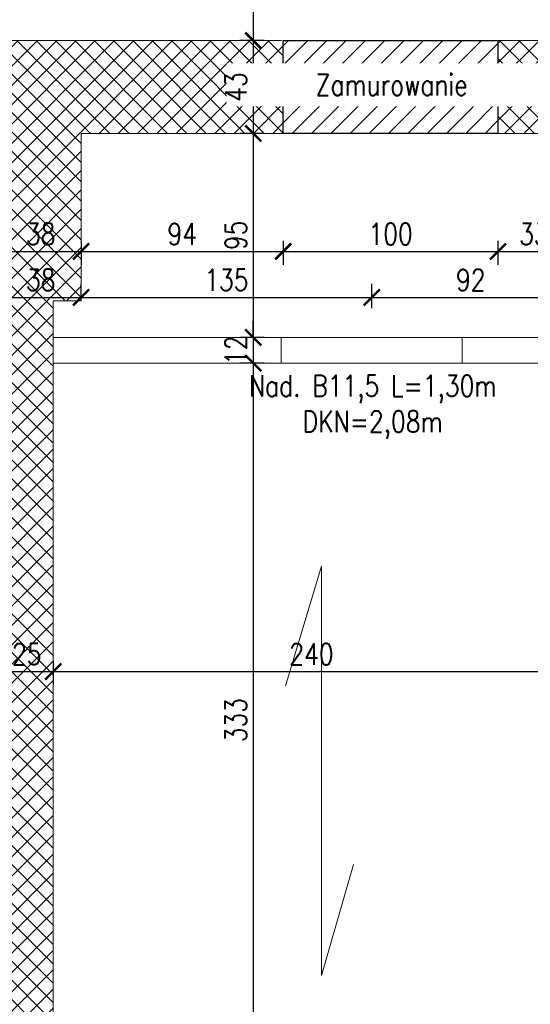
# Model space of a CAD drawing. Header units: millimetres. Extents: x 11984 to 50512, y -26688 to 13952.
# Tile 58 of 85: x 27050 to 27287, y 9954 to 10412. Entities that reach past the tile are written whole.
import ezdxf

# ---------------------------------------------------------------- set-up
doc = ezdxf.new("R2010")
doc.units = ezdxf.units.MM
doc.header["$MEASUREMENT"] = 0
doc.layers.add('e-cad_opisy', color=7, linetype='Continuous')
for name, color, linetype, lineweight in [('e-cad_wymiary', 5, 'Continuous', 9), ('k-kreskowanie', 252, 'Continuous', 9), ('k-sciany', 4, 'Continuous', 30), ('k-widok', 1, 'Continuous', 20), ('k-ściany działowe', 2, 'Continuous', 20), ('k-ściany istniejące', 190, 'Continuous', 18)]:
    doc.layers.add(name, color=color, linetype=linetype, lineweight=lineweight)
doc.styles.add('e-cad_1', font='simplex.shx', dxfattribs={"width": 0.8})
doc.dimstyles.new('e-cad_1_50_[cm]', dxfattribs={"dimscale": 5, "dimtxt": 2, "dimasz": 1.5, "dimexe": 1.25, "dimexo": 0.625, "dimtad": 1, "dimdec": 0, "dimrnd": 0.1, "dimdsep": 46, "dimtxsty": 'e-cad_1', "dimblk": 'ARCHTICK', "dimcen": 1.5, "dimclrd": 256, "dimclre": 256, "dimclrt": 7, "dimadec": 0, "dimazin": 0, "dimtfac": 1, "dimtdec": 0, "dimtix": 1, "dimtmove": 0, "dimatfit": 0, "dimfxl": 0, "dimarcsym": 0})

# ---------------------------------------------------------------- blocks, each defined once
blk = doc.blocks.new('_ArchTick')
at = {"color": 0, "linetype": 'ByBlock', "const_width": 0.15}
blk.add_lwpolyline([(-0.5, -0.5), (0.5, 0.5)], dxfattribs=at)
blk = doc.blocks.new('*D263')
at = {"layer": 'Defpoints', "color": 0}
for p in [(27040.91, 10321.98), (27078.47, 10321.98), (27078.47, 10304.35)]:
    blk.add_point(p, dxfattribs=at)
at = {"layer": 'e-cad_wymiary', "lineweight": -2}
for p, q in [((27040.91, 10309.35), (27040.91, 10298.1)), ((27078.47, 10309.35), (27078.47, 10298.1)), ((27040.91, 10304.35), (27078.47, 10304.35))]:
    blk.add_line(p, q, dxfattribs=at)
at = {"layer": 'e-cad_wymiary', "lineweight": -2, "xscale": 7.5, "yscale": 7.5, "zscale": 7.5, "rotation": 180}
blk.add_blockref('_ArchTick', (27040.91, 10304.35), dxfattribs=at)
at = {"layer": 'e-cad_wymiary', "lineweight": -2, "xscale": 7.5, "yscale": 7.5, "zscale": 7.5}
blk.add_blockref('_ArchTick', (27078.47, 10304.35), dxfattribs=at)
at = {"layer": 'e-cad_wymiary', "color": 7, "insert": (27059.69, 10312.48), "char_height": 10, "attachment_point": 5, "style": 'e-cad_1'}
blk.add_mtext('38', dxfattribs=at)
blk = doc.blocks.new('*D264')
at = {"layer": 'Defpoints', "color": 0}
for p in [(27172.47, 10359.34), (27078.47, 10321.98), (27172.47, 10304.35)]:
    blk.add_point(p, dxfattribs=at)
at = {"layer": 'e-cad_wymiary', "lineweight": -2}
for p, q in [((27078.47, 10309.35), (27078.47, 10298.1)), ((27172.47, 10309.35), (27172.47, 10298.1)), ((27078.47, 10304.35), (27172.47, 10304.35))]:
    blk.add_line(p, q, dxfattribs=at)
at = {"layer": 'e-cad_wymiary', "lineweight": -2, "xscale": 7.5, "yscale": 7.5, "zscale": 7.5, "rotation": 180}
blk.add_blockref('_ArchTick', (27078.47, 10304.35), dxfattribs=at)
at = {"layer": 'e-cad_wymiary', "lineweight": -2, "xscale": 7.5, "yscale": 7.5, "zscale": 7.5}
blk.add_blockref('_ArchTick', (27172.47, 10304.35), dxfattribs=at)
at = {"layer": 'e-cad_wymiary', "color": 7, "insert": (27125.47, 10312.48), "char_height": 10, "attachment_point": 5, "style": 'e-cad_1'}
blk.add_mtext('94', dxfattribs=at)
blk = doc.blocks.new('*D265')
at = {"layer": 'Defpoints', "color": 0}
for p in [(27172.47, 10359.34), (27272.37, 10359.34), (27272.37, 10304.35)]:
    blk.add_point(p, dxfattribs=at)
at = {"layer": 'e-cad_wymiary', "lineweight": -2}
for p, q in [((27172.47, 10309.35), (27172.47, 10298.1)), ((27272.37, 10309.35), (27272.37, 10298.1)), ((27172.47, 10304.35), (27272.37, 10304.35))]:
    blk.add_line(p, q, dxfattribs=at)
at = {"layer": 'e-cad_wymiary', "lineweight": -2, "xscale": 7.5, "yscale": 7.5, "zscale": 7.5, "rotation": 180}
blk.add_blockref('_ArchTick', (27172.47, 10304.35), dxfattribs=at)
at = {"layer": 'e-cad_wymiary', "lineweight": -2, "xscale": 7.5, "yscale": 7.5, "zscale": 7.5}
blk.add_blockref('_ArchTick', (27272.37, 10304.35), dxfattribs=at)
at = {"layer": 'e-cad_wymiary', "color": 7, "insert": (27222.42, 10312.48), "char_height": 10, "attachment_point": 5, "style": 'e-cad_1'}
blk.add_mtext('100', dxfattribs=at)
blk = doc.blocks.new('*D266')
at = {"layer": 'Defpoints', "color": 0}
for p in [(27272.37, 10359.34), (27305.77, 10334.99), (27305.77, 10304.35)]:
    blk.add_point(p, dxfattribs=at)
at = {"layer": 'e-cad_wymiary', "lineweight": -2}
for p, q in [((27272.37, 10309.35), (27272.37, 10298.1)), ((27305.77, 10309.35), (27305.77, 10298.1)), ((27272.37, 10304.35), (27305.77, 10304.35))]:
    blk.add_line(p, q, dxfattribs=at)
at = {"layer": 'e-cad_wymiary', "lineweight": -2, "xscale": 7.5, "yscale": 7.5, "zscale": 7.5, "rotation": 180}
blk.add_blockref('_ArchTick', (27272.37, 10304.35), dxfattribs=at)
at = {"layer": 'e-cad_wymiary', "lineweight": -2, "xscale": 7.5, "yscale": 7.5, "zscale": 7.5}
blk.add_blockref('_ArchTick', (27305.77, 10304.35), dxfattribs=at)
at = {"layer": 'e-cad_wymiary', "color": 7, "insert": (27289.07, 10312.48), "char_height": 10, "attachment_point": 5, "style": 'e-cad_1'}
blk.add_mtext('33', dxfattribs=at)
blk = doc.blocks.new('*D281')
at = {"layer": 'Defpoints', "color": 0}
for p in [(27078.47, 10282.95), (27078.47, 10281.34), (27040.91, 10266.27)]:
    blk.add_point(p, dxfattribs=at)
at = {"layer": 'e-cad_wymiary', "lineweight": -2}
for p, q in [((27040.91, 10277.95), (27040.91, 10289.2)), ((27078.47, 10282.95), (27078.47, 10289.2)), ((27040.91, 10282.95), (27078.47, 10282.95))]:
    blk.add_line(p, q, dxfattribs=at)
at = {"layer": 'e-cad_wymiary', "lineweight": -2, "xscale": 7.5, "yscale": 7.5, "zscale": 7.5, "rotation": 180}
blk.add_blockref('_ArchTick', (27040.91, 10282.95), dxfattribs=at)
at = {"layer": 'e-cad_wymiary', "lineweight": -2, "xscale": 7.5, "yscale": 7.5, "zscale": 7.5}
blk.add_blockref('_ArchTick', (27078.47, 10282.95), dxfattribs=at)
at = {"layer": 'e-cad_wymiary', "color": 7, "insert": (27059.69, 10291.07), "char_height": 10, "attachment_point": 5, "style": 'e-cad_1'}
blk.add_mtext('38', dxfattribs=at)
blk = doc.blocks.new('*D282')
at = {"layer": 'Defpoints', "color": 0}
for p in [(27078.47, 10281.34), (27213.62, 10282.95), (27213.62, 10264.34)]:
    blk.add_point(p, dxfattribs=at)
at = {"layer": 'e-cad_wymiary', "lineweight": -2}
for p, q in [((27078.47, 10282.95), (27078.47, 10289.2)), ((27213.62, 10277.95), (27213.62, 10289.2)), ((27078.47, 10282.95), (27213.62, 10282.95))]:
    blk.add_line(p, q, dxfattribs=at)
at = {"layer": 'e-cad_wymiary', "lineweight": -2, "xscale": 7.5, "yscale": 7.5, "zscale": 7.5, "rotation": 180}
blk.add_blockref('_ArchTick', (27078.47, 10282.95), dxfattribs=at)
at = {"layer": 'e-cad_wymiary', "lineweight": -2, "xscale": 7.5, "yscale": 7.5, "zscale": 7.5}
blk.add_blockref('_ArchTick', (27213.62, 10282.95), dxfattribs=at)
at = {"layer": 'e-cad_wymiary', "color": 7, "insert": (27146.04, 10291.07), "char_height": 10, "attachment_point": 5, "style": 'e-cad_1'}
blk.add_mtext('135', dxfattribs=at)
blk = doc.blocks.new('*D283')
at = {"layer": 'Defpoints', "color": 0}
for p in [(27305.77, 10282.95), (27305.77, 10277.96), (27213.62, 10264.34)]:
    blk.add_point(p, dxfattribs=at)
at = {"layer": 'e-cad_wymiary', "lineweight": -2}
for p, q in [((27213.62, 10277.95), (27213.62, 10289.2)), ((27305.77, 10281.08), (27305.77, 10289.2)), ((27213.62, 10282.95), (27305.77, 10282.95))]:
    blk.add_line(p, q, dxfattribs=at)
at = {"layer": 'e-cad_wymiary', "lineweight": -2, "xscale": 7.5, "yscale": 7.5, "zscale": 7.5, "rotation": 180}
blk.add_blockref('_ArchTick', (27213.62, 10282.95), dxfattribs=at)
at = {"layer": 'e-cad_wymiary', "lineweight": -2, "xscale": 7.5, "yscale": 7.5, "zscale": 7.5}
blk.add_blockref('_ArchTick', (27305.77, 10282.95), dxfattribs=at)
at = {"layer": 'e-cad_wymiary', "color": 7, "insert": (27259.7, 10291.07), "char_height": 10, "attachment_point": 5, "style": 'e-cad_1'}
blk.add_mtext('92', dxfattribs=at)
blk = doc.blocks.new('*D295')
at = {"layer": 'Defpoints', "color": 0}
for p in [(27040.91, 10148.25), (27065.47, 10148.25), (27065.47, 10108.69)]:
    blk.add_point(p, dxfattribs=at)
at = {"layer": 'e-cad_wymiary', "lineweight": -2}
for p, q in [((27040.91, 10113.69), (27040.91, 10102.44)), ((27065.47, 10113.69), (27065.47, 10102.44)), ((27040.91, 10108.69), (27065.47, 10108.69))]:
    blk.add_line(p, q, dxfattribs=at)
at = {"layer": 'e-cad_wymiary', "lineweight": -2, "xscale": 7.5, "yscale": 7.5, "zscale": 7.5, "rotation": 180}
blk.add_blockref('_ArchTick', (27040.91, 10108.69), dxfattribs=at)
at = {"layer": 'e-cad_wymiary', "lineweight": -2, "xscale": 7.5, "yscale": 7.5, "zscale": 7.5}
blk.add_blockref('_ArchTick', (27065.47, 10108.69), dxfattribs=at)
at = {"layer": 'e-cad_wymiary', "color": 7, "insert": (27053.19, 10116.81), "char_height": 10, "attachment_point": 5, "style": 'e-cad_1'}
blk.add_mtext('25', dxfattribs=at)
blk = doc.blocks.new('*D296')
at = {"layer": 'Defpoints', "color": 0}
for p in [(27065.47, 10148.25), (27305.77, 10112.83), (27305.77, 10108.69)]:
    blk.add_point(p, dxfattribs=at)
at = {"layer": 'e-cad_wymiary', "lineweight": -2}
for p, q in [((27065.47, 10113.69), (27065.47, 10102.44)), ((27065.47, 10108.69), (27305.77, 10108.69)), ((27305.77, 10109.71), (27305.77, 10102.44))]:
    blk.add_line(p, q, dxfattribs=at)
at = {"layer": 'e-cad_wymiary', "lineweight": -2, "xscale": 7.5, "yscale": 7.5, "zscale": 7.5, "rotation": 180}
blk.add_blockref('_ArchTick', (27065.47, 10108.69), dxfattribs=at)
at = {"layer": 'e-cad_wymiary', "lineweight": -2, "xscale": 7.5, "yscale": 7.5, "zscale": 7.5}
blk.add_blockref('_ArchTick', (27305.77, 10108.69), dxfattribs=at)
at = {"layer": 'e-cad_wymiary', "color": 7, "insert": (27185.62, 10116.81), "char_height": 10, "attachment_point": 5, "style": 'e-cad_1'}
blk.add_mtext('240', dxfattribs=at)
blk = doc.blocks.new('*D484')
at = {"layer": 'Defpoints', "color": 0}
for p in [(27182.31, 10552.52), (27158.54, 10402.52), (27172.47, 10402.52)]:
    blk.add_point(p, dxfattribs=at)
at = {"layer": 'e-cad_wymiary', "lineweight": -2}
for p, q in [((27163.54, 10552.52), (27152.29, 10552.52)), ((27158.54, 10552.52), (27158.54, 10402.52)), ((27163.54, 10402.52), (27152.29, 10402.52))]:
    blk.add_line(p, q, dxfattribs=at)
at = {"layer": 'e-cad_wymiary', "lineweight": -2, "xscale": 7.5, "yscale": 7.5, "zscale": 7.5}
for p, rotation in [((27158.54, 10552.52), 90), ((27158.54, 10402.52), 270)]:
    blk.add_blockref('_ArchTick', p, dxfattribs=dict(at, rotation=rotation))
at = {"layer": 'e-cad_wymiary', "color": 7, "insert": (27150.41, 10477.52), "char_height": 10, "attachment_point": 5, "rotation": 90, "style": 'e-cad_1'}
blk.add_mtext('150', dxfattribs=at)
blk = doc.blocks.new('*D485')
at = {"layer": 'Defpoints', "color": 0}
for p in [(27172.47, 10402.52), (27158.54, 10359.34), (27172.47, 10359.34)]:
    blk.add_point(p, dxfattribs=at)
at = {"layer": 'e-cad_wymiary', "lineweight": -2}
for p, q in [((27163.54, 10402.52), (27152.29, 10402.52)), ((27158.54, 10402.52), (27158.54, 10359.34)), ((27163.54, 10359.34), (27152.29, 10359.34))]:
    blk.add_line(p, q, dxfattribs=at)
at = {"layer": 'e-cad_wymiary', "lineweight": -2, "xscale": 7.5, "yscale": 7.5, "zscale": 7.5}
for p, rotation in [((27158.54, 10402.52), 90), ((27158.54, 10359.34), 270)]:
    blk.add_blockref('_ArchTick', p, dxfattribs=dict(at, rotation=rotation))
at = {"layer": 'e-cad_wymiary', "color": 7, "insert": (27150.41, 10380.93), "char_height": 10, "attachment_point": 5, "rotation": 90, "style": 'e-cad_1'}
blk.add_mtext('43', dxfattribs=at)
blk = doc.blocks.new('*D486')
at = {"layer": 'Defpoints', "color": 0}
for p in [(27172.47, 10359.34), (27158.54, 10264.34), (27184.05, 10264.34)]:
    blk.add_point(p, dxfattribs=at)
at = {"layer": 'e-cad_wymiary', "lineweight": -2}
for p, q in [((27163.54, 10359.34), (27152.29, 10359.34)), ((27158.54, 10359.34), (27158.54, 10264.34)), ((27163.54, 10264.34), (27152.29, 10264.34))]:
    blk.add_line(p, q, dxfattribs=at)
at = {"layer": 'e-cad_wymiary', "lineweight": -2, "xscale": 7.5, "yscale": 7.5, "zscale": 7.5}
for p, rotation in [((27158.54, 10359.34), 90), ((27158.54, 10264.34), 270)]:
    blk.add_blockref('_ArchTick', p, dxfattribs=dict(at, rotation=rotation))
at = {"layer": 'e-cad_wymiary', "color": 7, "insert": (27150.41, 10311.84), "char_height": 10, "attachment_point": 5, "rotation": 90, "style": 'e-cad_1'}
blk.add_mtext('95', dxfattribs=at)
blk = doc.blocks.new('*D487')
at = {"layer": 'Defpoints', "color": 0}
for p in [(27184.05, 10264.34), (27158.54, 10252.34), (27184.05, 10252.34)]:
    blk.add_point(p, dxfattribs=at)
at = {"layer": 'e-cad_wymiary', "lineweight": -2}
for p, q in [((27158.54, 10264.34), (27158.54, 10271.84)), ((27163.54, 10264.34), (27152.29, 10264.34)), ((27158.54, 10264.34), (27158.54, 10252.34)), ((27163.54, 10252.34), (27152.29, 10252.34)), ((27158.54, 10252.34), (27158.54, 10244.84))]:
    blk.add_line(p, q, dxfattribs=at)
at = {"layer": 'e-cad_wymiary', "lineweight": -2, "xscale": 7.5, "yscale": 7.5, "zscale": 7.5}
for p, rotation in [((27158.54, 10264.34), 270), ((27158.54, 10252.34), 90)]:
    blk.add_blockref('_ArchTick', p, dxfattribs=dict(at, rotation=rotation))
at = {"layer": 'e-cad_wymiary', "color": 7, "insert": (27150.41, 10258.34), "char_height": 10, "attachment_point": 5, "rotation": 90, "style": 'e-cad_1'}
blk.add_mtext('12', dxfattribs=at)
blk = doc.blocks.new('*D488')
at = {"layer": 'Defpoints', "color": 0}
for p in [(27184.05, 10252.34), (27158.54, 9919.76), (27185.62, 9919.76)]:
    blk.add_point(p, dxfattribs=at)
at = {"layer": 'e-cad_wymiary', "lineweight": -2}
for p, q in [((27163.54, 10252.34), (27152.29, 10252.34)), ((27158.54, 10252.34), (27158.54, 9919.76)), ((27163.54, 9919.76), (27152.29, 9919.76))]:
    blk.add_line(p, q, dxfattribs=at)
at = {"layer": 'e-cad_wymiary', "lineweight": -2, "xscale": 7.5, "yscale": 7.5, "zscale": 7.5}
for p, rotation in [((27158.54, 10252.34), 90), ((27158.54, 9919.76), 270)]:
    blk.add_blockref('_ArchTick', p, dxfattribs=dict(at, rotation=rotation))
at = {"layer": 'e-cad_wymiary', "color": 7, "insert": (27150.41, 10086.05), "char_height": 10, "attachment_point": 5, "rotation": 90, "style": 'e-cad_1'}
blk.add_mtext('333', dxfattribs=at)

msp = doc.modelspace()

# ---------------------------------------------------------------- hatches: boundary and pattern name
at = {"layer": 'k-kreskowanie'}
h = msp.add_hatch(dxfattribs=at)
h.set_pattern_fill('ANSI37', color=256, scale=2, style=0)
h.set_pattern_definition([(45, (28373.457, -11648.78), (-4.490128, 4.490128), []), (135, (28373.457, -11648.78), (-4.490128, -4.490128), [])])
h.paths.add_polyline_path([(27927.37, 10359.34), (27927.37, 10402.52), (27937.53, 10402.52), (27937.53, 10552.38), (27962.93, 10552.38), (27962.93, 10402.52), (28375.26, 10402.52), (28375.26, 10522.75), (28418.44, 10522.75), (28418.44, 9739.58), (28375.26, 9739.58), (28310.14, 9739.58), (28310.14, 9782.76), (28375.26, 9782.76), (28375.26, 10359.34)])
h.paths.add_polyline_path([(27927.37, 10791.99), (27927.37, 10834.32), (27937.53, 10834.32), (28375.26, 10834.32), (28375.26, 11331.32), (28293.98, 11331.32), (28293.98, 11374.5), (28418.44, 11374.5), (28418.44, 10677.69), (28375.26, 10677.69), (28375.26, 10791.99), (27962.93, 10791.99), (27962.93, 10654.38), (27937.53, 10654.38), (27937.53, 10791.99)])
h.paths.add_polyline_path([(28013.73, 10806.38), (28034.05, 10806.38), (28034.05, 10819.93), (28013.73, 10819.93)], flags=16)
h.paths.add_polyline_path([(27974.79, 10806.38), (27993.41, 10806.38), (27993.41, 10819.93), (27974.79, 10819.93)], flags=16)
h.paths.add_polyline_path([(25423.3, 10686.04), (25423.3, 11090.05), (25468.3, 11090.05), (25468.3, 10833.52), (25771.3, 10833.52), (25771.3, 10927.02), (25795.3, 10927.02), (25795.3, 10833.52), (25802.3, 10833.52), (25802.3, 10794.52), (25468.3, 10794.52), (25468.3, 10686.04)])
h.paths.add_polyline_path([(27545.53, 10791.99), (27545.53, 10834.32), (27662.37, 10834.32), (27662.37, 11374.5), (27785.98, 11374.5), (27785.98, 11331.32), (27705.55, 11331.32), (27705.55, 10834.32), (27727.56, 10834.32), (27727.56, 10791.99), (27714.68, 10791.99), (27714.68, 10816.54), (27639.68, 10816.54), (27639.68, 10791.99)])
h.paths.add_polyline_path([(25423.3, 10284.84), (25423.3, 10539.8), (25468.3, 10539.8), (25468.3, 10402.52), (25595.68, 10402.52), (25904.3, 10402.52), (25904.3, 10422.52), (25930.34, 10422.52), (25930.34, 10402.52), (25952.83, 10402.52), (25952.83, 10359.34), (25468.3, 10359.34), (25468.3, 10284.84)])
h.paths.add_polyline_path([(26715.79, 10359.34), (26715.79, 10402.52), (26815.7, 10402.52), (26815.7, 10017.29), (26908.83, 10017.29), (26908.83, 9992.74), (26815.7, 9992.74), (26815.7, 9907.76), (26790.3, 9907.76), (26790.3, 10359.34)])
h.paths.add_polyline_path([(26407.3, 10791.99), (26407.3, 10834.32), (26415.3, 10834.32), (26415.3, 10862.32), (26460.3, 10862.32), (26460.3, 10834.32), (26661.61, 10834.32), (26661.61, 10791.99), (26602.34, 10791.99), (26602.34, 10566.78), (26588.34, 10566.78), (26588.34, 10791.99)])
h.paths.add_polyline_path([(27030.91, 9992.74), (27030.91, 10017.29), (27040.91, 10017.29), (27040.91, 10402.52), (27172.47, 10402.52), (27172.47, 10359.34), (27078.47, 10359.34), (27078.47, 10281.34), (27065.47, 10281.34), (27065.47, 9907.76), (27040.91, 9907.76), (27040.91, 9992.74)])
h.paths.add_polyline_path([(27429.77, 10359.34), (27429.77, 10402.52), (27827.47, 10402.52), (27827.47, 10359.34), (27749.03, 10359.34), (27749.03, 10281.34), (27710.63, 10281.34), (27710.63, 10359.34)])
h.paths.add_polyline_path([(27722.63, 10293.34), (27737.03, 10293.34), (27737.03, 10314.34), (27722.63, 10314.34)], flags=16)
h.paths.add_polyline_path([(27722.63, 10326.34), (27737.03, 10326.34), (27737.03, 10347.34), (27722.63, 10347.34)], flags=16)
h.paths.add_polyline_path([(25423.3, 9739.58), (25423.3, 10131.59), (25468.3, 10131.59), (25468.3, 9782.76), (25524.89, 9782.76), (25524.89, 9739.58)])
h.paths.add_polyline_path([(26086.59, 10794.52), (26086.59, 10833.52), (26140.3, 10833.52), (26140.3, 10849.32), (26181.3, 10849.32), (26181.3, 10834.32), (26317.3, 10834.32), (26317.3, 10801.99), (26304.3, 10801.99), (26304.3, 10793.99), (26284.34, 10793.99), (26284.34, 10731.52), (26267.34, 10731.52), (26267.34, 10794.52)])
h.paths.add_polyline_path([(26042.83, 10359.34), (26042.83, 10402.52), (26414.3, 10402.52), (26414.3, 10359.34)])
h.paths.add_polyline_path([(27179.77, 10791.99), (27179.77, 10834.32), (27390.59, 10834.32), (27390.59, 10791.99)])
h.paths.add_polyline_path([(26816.55, 10791.99), (26816.55, 10834.32), (27024.83, 10834.32), (27024.83, 10791.99)])
h.paths.add_polyline_path([(27940.92, 11331.32), (27940.92, 11374.5), (28139.04, 11374.5), (28139.04, 11331.32)])
h.paths.add_polyline_path([(27664.13, 9739.58), (27664.13, 9782.76), (27710.63, 9782.76), (27710.63, 9812.76), (27736.03, 9812.76), (27736.03, 9782.76), (27770.25, 9782.76), (27770.25, 9739.58)])
h.paths.add_polyline_path([(26720.94, 9739.58), (26720.94, 9782.76), (26850.88, 9782.76), (26850.88, 9739.58)])
h.paths.add_polyline_path([(26993.88, 9739.58), (26993.88, 9782.76), (27123.82, 9782.76), (27123.82, 9739.58), (27007.05, 9739.58)])
h.paths.add_polyline_path([(26516.3, 10359.34), (26516.3, 10402.52), (26625.2, 10402.52), (26625.2, 10359.34)])
h.paths.add_polyline_path([(25904.3, 10774.52), (25904.3, 10833.52), (25980.3, 10833.52), (25980.3, 10794.52), (25930.34, 10794.52), (25930.34, 10774.52)])
h.paths.add_polyline_path([(26074.94, 9739.58), (26074.94, 9782.76), (26171.32, 9782.76), (26171.32, 9739.58)])
h.paths.add_polyline_path([(27272.37, 10359.34), (27272.37, 10402.52), (27327.77, 10402.52), (27327.77, 10359.34)])
h.paths.add_polyline_path([(25674.89, 9739.58), (25674.89, 9782.76), (25725.12, 9782.76), (25725.12, 9739.58)])
h.paths.add_polyline_path([(26267.34, 10604.52), (26267.34, 10731.52), (26284.34, 10731.52), (26284.34, 10604.52)])
h.paths.add_polyline_path([(26521.13, 9739.58), (26521.13, 9782.76), (26570.94, 9782.76), (26570.94, 9739.58)])
h.paths.add_polyline_path([(26321.32, 9739.58), (26321.32, 9782.76), (26371.13, 9782.76), (26371.13, 9739.58)])
h.paths.add_polyline_path([(25875.12, 9739.58), (25875.12, 9782.76), (25924.94, 9782.76), (25924.94, 9739.58)])
h.paths.add_polyline_path([(27273.82, 9739.58), (27273.82, 9782.76), (27319.4, 9782.76), (27319.4, 9739.58)])
h.paths.add_polyline_path([(27920.25, 9739.58), (27920.25, 9782.76), (27965.4, 9782.76), (27965.4, 9739.58)])
h.paths.add_polyline_path([(27469.4, 9739.58), (27469.4, 9782.76), (27514.13, 9782.76), (27514.13, 9739.58)])
h.paths.add_polyline_path([(28115.4, 9739.58), (28115.4, 9782.76), (28160.14, 9782.76), (28160.14, 9739.58)])
h.paths.add_polyline_path([(25771.3, 11029.02), (25771.3, 11072.32), (25795.3, 11072.32), (25795.3, 11051.92), (25795.3, 11029.02)])
h.paths.add_polyline_path([(27959.21, 10448.92), (27941.26, 10448.92), (27941.26, 10463.92), (27959.21, 10463.92)], flags=24)
h.paths.add_polyline_path([(27989.88, 10389.91), (27989.88, 10371.96), (27974.88, 10371.96), (27974.88, 10389.91)], flags=24)
h.paths.add_polyline_path([(28328.34, 10389.91), (28328.34, 10371.96), (28313.34, 10371.96), (28313.34, 10389.91)], flags=24)
h.paths.add_polyline_path([(27989.88, 10822.13), (27989.88, 10804.18), (27974.88, 10804.18), (27974.88, 10822.13)], flags=24)
h.paths.add_polyline_path([(28328.34, 10822.13), (28328.34, 10804.18), (28313.34, 10804.18), (28313.34, 10822.13)], flags=24)
h.paths.add_polyline_path([(25792.47, 10866.66), (25774.13, 10866.66), (25774.13, 10881.66), (25792.47, 10881.66)], flags=24)
h.paths.add_polyline_path([(25686.35, 10822.81), (25686.35, 10805.24), (25671.35, 10805.24), (25671.35, 10822.81)], flags=24)
h.paths.add_polyline_path([(26811.98, 10109.31), (26794.02, 10109.31), (26794.02, 10124.31), (26811.98, 10124.31)], flags=24)
h.paths.add_polyline_path([(26811.98, 10283.57), (26794.02, 10283.57), (26794.02, 10298.57), (26811.98, 10298.57)], flags=24)
h.paths.add_polyline_path([(26746.78, 10389.91), (26746.78, 10371.96), (26731.78, 10371.96), (26731.78, 10389.91)], flags=24)
h.paths.add_polyline_path([(26872.85, 10013.99), (26872.85, 9996.04), (26857.85, 9996.04), (26857.85, 10013.99)], flags=24)
h.paths.add_polyline_path([(26811.98, 10304.98), (26794.02, 10304.98), (26794.02, 10319.98), (26811.98, 10319.98)], flags=24)
h.paths.add_polyline_path([(27157.91, 10389.91), (27157.91, 10371.96), (27142.91, 10371.96), (27142.91, 10389.91)], flags=24)
h.paths.add_polyline_path([(27062.17, 10109.31), (27044.21, 10109.31), (27044.21, 10124.31), (27062.17, 10124.31)], flags=24)
h.paths.add_polyline_path([(27068.67, 10283.57), (27050.71, 10283.57), (27050.71, 10298.57), (27068.67, 10298.57)], flags=24)
h.paths.add_polyline_path([(27068.67, 10304.98), (27050.71, 10304.98), (27050.71, 10319.98), (27068.67, 10319.98)], flags=24)
h.paths.add_polyline_path([(27585.58, 10389.91), (27585.58, 10371.96), (27570.58, 10371.96), (27570.58, 10389.91)], flags=24)
h.paths.add_polyline_path([(27770.37, 10389.91), (27770.37, 10371.96), (27755.37, 10371.96), (27755.37, 10389.91)], flags=24)
h.paths.add_polyline_path([(27738.8, 10304.98), (27720.85, 10304.98), (27720.85, 10319.98), (27738.8, 10319.98)], flags=24)
h.paths.add_polyline_path([(26110.57, 10822.81), (26110.57, 10805.24), (26095.57, 10805.24), (26095.57, 10822.81)], flags=24)
h.paths.add_polyline_path([(26367.46, 10389.91), (26367.46, 10371.96), (26352.46, 10371.96), (26352.46, 10389.91)], flags=24)
h.paths.add_polyline_path([(26284.05, 10652.29), (26267.63, 10652.29), (26267.63, 10667.29), (26284.05, 10667.29)], flags=24)
h.paths.add_polyline_path([(27711.59, 10243.02), (27477.64, 10243.02), (27477.64, 10296.6), (27711.59, 10296.6)], flags=9)
h.paths.add_polyline_path([(27959.21, 10652.29), (27941.26, 10652.29), (27941.26, 10667.29), (27959.21, 10667.29)], flags=9)
h.paths.add_polyline_path([(25686.35, 10412.6), (25686.35, 10395.03), (25671.35, 10395.03), (25671.35, 10412.6)], flags=9)
h.paths.add_polyline_path([(27940.67, 10730.09), (27924.24, 10730.09), (27924.24, 10745.09), (27940.67, 10745.09)], flags=9)
h.paths.add_polyline_path([(26603.74, 10652.29), (26586.94, 10652.29), (26586.94, 10667.29), (26603.74, 10667.29)], flags=9)
h.paths.add_polyline_path([(25803.97, 10866.66), (25793.63, 10866.66), (25793.63, 10881.66), (25803.97, 10881.66)], flags=9)
h = msp.add_hatch(dxfattribs=at)
h.set_pattern_fill('ANSI31', color=256, scale=2, angle=360, style=0)
h.set_pattern_definition([(405, (28373.457, -11648.78), (-4.490128, 4.490128), [])])
h.paths.add_polyline_path([(27172.47, 10359.34), (27272.37, 10359.34), (27272.37, 10402.52), (27179.77, 10402.52), (27172.47, 10402.52)])
h.paths.add_polyline_path([(27827.47, 10402.52), (27827.47, 10359.34), (27927.37, 10359.34), (27927.37, 10402.52)])
h.paths.add_polyline_path([(26625.2, 10359.34), (26715.79, 10359.34), (26715.79, 10402.52), (26625.2, 10402.52)])
h.paths.add_polyline_path([(25952.83, 10359.34), (26042.83, 10359.34), (26042.83, 10402.52), (25953.18, 10402.52), (25952.83, 10402.52)])
h.paths.add_polyline_path([(26415.3, 11078.49), (26460.3, 11078.49), (26460.3, 11005.32), (26415.3, 11005.32), (26415.3, 11078.49)])
h.paths.add_polyline_path([(26317.3, 10834.32), (26332.3, 10834.32), (26332.3, 10809.77), (26407.3, 10809.77), (26407.3, 10801.99), (26317.3, 10801.99)])
h.paths.add_polyline_path([(26140.3, 10951.32), (26140.3, 11018.43), (26148.3, 11018.43), (26148.3, 11005.43), (26181.3, 11005.43), (26181.3, 10951.32)])
h.paths.add_polyline_path([(26039.3, 10375), (25958.11, 10375), (25958.11, 10390), (26039.3, 10390)], flags=24)
h.paths.add_polyline_path([(26711.33, 10373.86), (26630.14, 10373.86), (26630.14, 10388.86), (26711.33, 10388.86)], flags=24)
h.paths.add_polyline_path([(26367.46, 10811.05), (26367.46, 10800.71), (26352.46, 10800.71), (26352.46, 10811.05)], flags=9)
h.paths.add_polyline_path([(26429.61, 11016.85), (26301.94, 11016.85), (26301.94, 11050.42), (26429.61, 11050.42)], flags=9)
h.paths.add_polyline_path([(27263.49, 10374.43), (27182.3, 10374.43), (27182.3, 10389.43), (27263.49, 10389.43)], flags=24)
h.paths.add_polyline_path([(27917.06, 10374.3), (27835.87, 10374.3), (27835.87, 10389.3), (27917.06, 10389.3)], flags=24)

# ---------------------------------------------------------------- linework, layer by layer
at = {"layer": 'k-sciany'}
msp.add_lwpolyline([(27179.77, 10402.52), (27272.37, 10402.52), (27272.37, 10359.34), (27172.47, 10359.34), (27172.47, 10402.52), (27179.77, 10402.52)], dxfattribs=at)
at = {"layer": 'k-widok'}
for p, q in [((27171.47, 10264.34), (27255.77, 10264.34)), ((27171.47, 10252.34), (27255.77, 10252.34))]:
    msp.add_line(p, q, dxfattribs=at)
msp.add_lwpolyline([(27173.61, 10101.98), (27190.33, 10157.75), (27190.33, 9967.15), (27205.23, 10018.79)], dxfattribs=at)
at = {"layer": 'k-ściany działowe'}
msp.add_lwpolyline([(27305.77, 10359.34), (27305.77, 10264.34), (27255.77, 10264.34), (27255.77, 10252.34), (27305.77, 10252.34), (27305.77, 10242.34), (27317.77, 10242.34), (27317.77, 10359.34), (27305.77, 10359.34)], dxfattribs=at)
msp.add_lwpolyline([(27171.47, 10252.34), (27065.47, 10252.34), (27065.47, 10264.34), (27171.47, 10264.34)], close=True, dxfattribs=at)
at = {"layer": 'k-ściany istniejące'}
for p, q in [((27078.47, 10359.34), (27078.47, 10281.34)), ((27078.47, 10281.34), (27065.47, 10281.34))]:
    msp.add_line(p, q, dxfattribs=at)
for points in [[(27171.62, 10402.52), (27040.91, 10402.52)], [(27327.77, 10402.52), (27272.37, 10402.52)], [(27078.47, 10359.34), (27172.47, 10359.34)], [(27103.57, 10359.34), (27078.47, 10359.34)], [(27272.37, 10359.34), (27327.77, 10359.34)], [(27065.47, 9907.76), (27065.47, 10281.34)]]:
    msp.add_lwpolyline(points, dxfattribs=at)

# ---------------------------------------------------------------- dimensions: what is measured, and where the dimension line sits
at = {"layer": 'e-cad_wymiary'}
for base, p1, p2, picture, middle in [((27158.54, 10402.52), (27182.31, 10552.52), (27172.47, 10402.52), '*D484', (27150.41, 10477.52)), ((27158.54, 10359.34), (27172.47, 10402.52), (27172.47, 10359.34), '*D485', (27150.41, 10380.93)), ((27158.54, 10264.34), (27172.47, 10359.34), (27184.05, 10264.34), '*D486', (27150.41, 10311.84))]:
    dim = msp.add_linear_dim(base=base, p1=p1, p2=p2, angle=90, dimstyle='e-cad_1_50_[cm]', override={"dimtmove": 1}, dxfattribs=at)
    dim.commit()
    dim.dimension.update_dxf_attribs({"geometry": picture, "text_midpoint": middle})
for base, p1, p2, picture, middle in [((27172.47, 10304.35), (27078.47, 10321.98), (27172.47, 10359.34), '*D264', (27125.47, 10312.48)), ((27272.37, 10304.35), (27172.47, 10359.34), (27272.37, 10359.34), '*D265', (27222.42, 10312.48)), ((27305.77, 10304.35), (27272.37, 10359.34), (27305.77, 10334.99), '*D266', (27289.07, 10312.48)), ((27078.47, 10304.35), (27040.91, 10321.98), (27078.47, 10321.98), '*D263', (27059.69, 10312.48)), ((27078.47, 10282.95), (27040.91, 10266.27), (27078.47, 10281.34), '*D281', (27059.69, 10291.07)), ((27213.62, 10282.95), (27078.47, 10281.34), (27213.62, 10264.34), '*D282', (27146.04, 10291.07)), ((27305.77, 10282.95), (27213.62, 10264.34), (27305.77, 10277.96), '*D283', (27259.7, 10291.07)), ((27065.47, 10108.69), (27040.91, 10148.25), (27065.47, 10148.25), '*D295', (27053.19, 10116.81)), ((27305.77, 10108.69), (27065.47, 10148.25), (27305.77, 10112.83), '*D296', (27185.62, 10116.81))]:
    dim = msp.add_linear_dim(base=base, p1=p1, p2=p2, dimstyle='e-cad_1_50_[cm]', override={"dimtmove": 1}, dxfattribs=at)
    dim.commit()
    dim.dimension.update_dxf_attribs({"geometry": picture, "text_midpoint": middle})

# ---------------------------------------------------------------- next in the draw order: texts
at = {"layer": 'e-cad_opisy', "linetype": 'Continuous', "char_height": 10, "width": 143.6031, "attachment_point": 2, "style": 'e-cad_1', "bg_fill": 2}
for s, insert in [('Zamurowanie ', (27222.9, 10386.93)), ('Nad. B11,5 L=1,30m\\PDKN=2,08m', (27214.06, 10246.77))]:
    msp.add_mtext(s, dxfattribs=dict(at, insert=insert))

# ---------------------------------------------------------------- next in the draw order: dimensions: what is measured, and where the dimension line sits
at = {"layer": 'e-cad_wymiary'}
for base, p1, p2, picture, middle in [((27158.54, 10252.34), (27184.05, 10264.34), (27184.05, 10252.34), '*D487', (27150.41, 10258.34)), ((27158.54, 9919.76), (27184.05, 10252.34), (27185.62, 9919.76), '*D488', (27150.41, 10086.05))]:
    dim = msp.add_linear_dim(base=base, p1=p1, p2=p2, angle=90, dimstyle='e-cad_1_50_[cm]', override={"dimtmove": 1}, dxfattribs=at)
    dim.commit()
    dim.dimension.update_dxf_attribs({"geometry": picture, "text_midpoint": middle})

doc.saveas('drawing.dxf')
